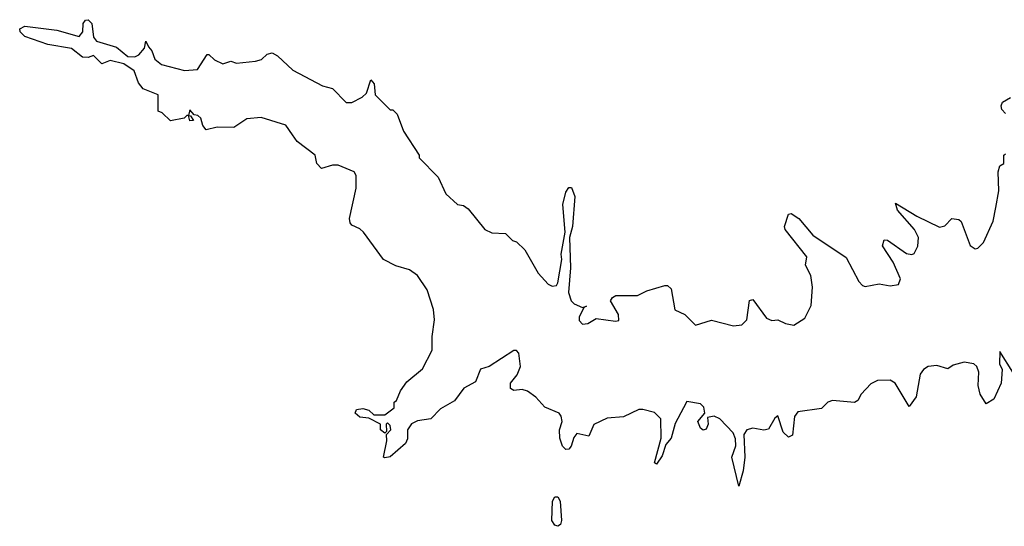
# Model space of a CAD drawing. Extents: x 2601477 to 2753313, y 449408 to 581029.
# Tile 163 of 203: x 2671206 to 2674791, y 518643 to 520489. Entities that reach past the tile are written whole.
import ezdxf

# ---------------------------------------------------------------- set-up
doc = ezdxf.new("R2010")
doc.units = 0

msp = doc.modelspace()

# ---------------------------------------------------------------- linework, layer by layer
at = {"layer": '0CON05XD'}
for points in [[(2674822.5, 519205), (2674775, 519280), (2674773.3, 519235), (2674783.3, 519215), (2674780, 519165), (2674753.6, 519106.4), (2674725, 519090), (2674703.3, 519125), (2674696.4, 519156.4), (2674698.8, 519205), (2674691.2, 519225), (2674680, 519235), (2674645, 519241.2), (2674605, 519230), (2674585, 519216.7), (2674545, 519228.8), (2674514.4, 519225.6), (2674496.7, 519215), (2674485, 519197.5), (2674470, 519115), (2674445, 519080), (2674394.3, 519164.3), (2674375, 519175.6), (2674330, 519175), (2674305, 519162), (2674270, 519125), (2674258.1, 519101.9), (2674245.9, 519094.1), (2674165, 519101.1), (2674148.8, 519095), (2674125, 519072), (2674039.1, 519060.9), (2674027, 519043), (2674020, 518975), (2674005, 518967.5), (2673986.4, 518986.4), (2673966.1, 519046.1), (2673955, 519037.5), (2673932.9, 518997.1), (2673915, 518993.1), (2673875, 519001.4), (2673853.3, 518995), (2673842.3, 518977.7), (2673845.8, 518895), (2673840.8, 518845), (2673825, 518790), (2673798.6, 518895), (2673813, 518937), (2673812.1, 518962.1), (2673803.4, 518983.4), (2673755, 519034.3), (2673735, 519044.3), (2673710, 519040), (2673712.5, 519015), (2673705, 518996.7), (2673695, 518993.3), (2673685, 519001.2), (2673675.8, 519025), (2673701.2, 519055), (2673697.2, 519077.2), (2673685, 519090), (2673635, 519097.8), (2673623.6, 519075), (2673592.2, 519017.8), (2673578.6, 518965), (2673558.8, 518941.2), (2673545, 518900), (2673525, 518870), (2673517.5, 518875), (2673541.4, 518965), (2673540, 519035), (2673517.9, 519057.9), (2673475, 519069.2), (2673460.8, 519069.2), (2673405, 519042.5), (2673345, 519037.1), (2673296.2, 519013.8), (2673278, 518972), (2673235, 518982), (2673223.1, 518966.9), (2673214.2, 518935), (2673205, 518924), (2673195, 518922.9), (2673181.9, 518935), (2673172.5, 518965), (2673171.9, 518995), (2673181.4, 519025), (2673178.1, 519045), (2673170, 519055), (2673117.8, 519077.8), (2673085, 519114.3), (2673055, 519135.7), (2673035, 519141.4), (2673005, 519137.5), (2672992.5, 519145), (2672993.3, 519165), (2673016.9, 519195), (2673030, 519225), (2673024, 519274), (2673015, 519283.3), (2673005, 519283.8), (2672915, 519225.5), (2672884.2, 519215.8), (2672865, 519169.2), (2672823.6, 519146.4), (2672789.7, 519100.3), (2672738.6, 519071.4), (2672702.5, 519035), (2672655, 519027.5), (2672633.1, 519016.9), (2672617.5, 518995), (2672618.3, 518961.7), (2672611.2, 518945), (2672555, 518896.7), (2672535, 518892.5), (2672530, 518895), (2672542.5, 518955), (2672541.7, 518978.3), (2672556.7, 518995), (2672555, 519010), (2672545, 519020), (2672540, 519015), (2672541.7, 518988.3), (2672535, 518982.5), (2672520, 518995), (2672520, 519015), (2672477.5, 519037.5), (2672445, 519041.2), (2672427.5, 519055), (2672431.7, 519068.3), (2672455, 519072.5), (2672477, 519067), (2672495, 519050), (2672535, 519050), (2672570, 519075), (2672570, 519095), (2672578.3, 519101.7), (2672593, 519137), (2672615, 519170), (2672673, 519217), (2672707.5, 519285), (2672707.5, 519335), (2672716.7, 519395), (2672713, 519433), (2672690, 519505), (2672655, 519557.5), (2672625, 519577.5), (2672575, 519592.5), (2672530, 519615), (2672457.5, 519715), (2672445, 519727.5), (2672415, 519740), (2672409.3, 519749.3), (2672406.7, 519765), (2672431.4, 519875), (2672431.2, 519921.2), (2672424, 519934), (2672365, 519958.6), (2672345, 519959.2), (2672305, 519946.2), (2672288, 519965), (2672281.2, 519995), (2672216, 520045), (2672199.1, 520069.1), (2672174.6, 520104.6), (2672085, 520131.9), (2672032.9, 520127.1), (2671985, 520096), (2671925, 520097.1), (2671885, 520087.5), (2671873, 520103), (2671865, 520130), (2671855, 520140), (2671841.7, 520141.7), (2671825, 520160), (2671820, 520140), (2671828.3, 520138.3), (2671838.3, 520121.7), (2671825, 520120), (2671820, 520140), (2671815, 520140), (2671805, 520130), (2671755, 520120), (2671725, 520150), (2671710, 520155), (2671710, 520215), (2671655, 520236.7), (2671638.8, 520258.8), (2671622.5, 520302.5), (2671585, 520327.5), (2671535, 520340.6), (2671505, 520327.5), (2671475, 520358.8), (2671455, 520350.8), (2671435, 520352), (2671395, 520383.8), (2671308.3, 520398.3), (2671225, 520428.1), (2671207.1, 520445), (2671205.8, 520455), (2671225, 520465.6), (2671340.5, 520450.5), (2671422.7, 520427.3), (2671435.8, 520445), (2671437.5, 520475), (2671445, 520486.7), (2671455, 520488.8), (2671468, 520475), (2671474.2, 520425), (2671485, 520410), (2671558.1, 520388.1), (2671600, 520355), (2671625, 520353.3), (2671639.3, 520360.7), (2671660, 520385), (2671665, 520410), (2671675, 520390), (2671687.5, 520375), (2671697.5, 520345), (2671722.5, 520325), (2671806, 520304), (2671853, 520307), (2671888.3, 520361.7), (2671895, 520362.5), (2671915, 520342.5), (2671945, 520327.5), (2671975, 520337.5), (2671995, 520330), (2672065, 520337.5), (2672086.1, 520343.9), (2672106.7, 520363.3), (2672125, 520367.5), (2672145, 520357.5), (2672200, 520305), (2672308.3, 520248.3), (2672345, 520237.5), (2672395, 520187.5), (2672415, 520187.5), (2672453, 520207), (2672468.3, 520221.7), (2672485, 520270), (2672496.7, 520255), (2672500, 520215), (2672555, 520160), (2672565, 520160), (2672580, 520145), (2672603, 520083), (2672660, 519995), (2672660, 519985), (2672730, 519915), (2672757.5, 519855), (2672800, 519815), (2672821.7, 519811.7), (2672839.3, 519799.3), (2672900, 519725), (2672925, 519712.5), (2672975, 519710), (2673000, 519685), (2673015, 519680), (2673045, 519650), (2673093.3, 519565), (2673130, 519525), (2673145, 519517.5), (2673160, 519520), (2673165, 519530), (2673180, 519615), (2673177.1, 519635), (2673192, 519715), (2673183.8, 519815), (2673195, 519860), (2673205, 519877.5), (2673215, 519877.5), (2673227.1, 519845), (2673218.9, 519735), (2673208, 519695), (2673211.1, 519585), (2673204.3, 519495), (2673214.4, 519465), (2673225, 519454.2), (2673255, 519440), (2673270, 519445), (2673260, 519440), (2673243.3, 519405), (2673243, 519393), (2673255, 519380), (2673275, 519382.5), (2673305, 519400), (2673375, 519390), (2673387, 519393), (2673386.7, 519415), (2673357.5, 519465), (2673365, 519476.7), (2673376.1, 519483.9), (2673455, 519483.8), (2673489.1, 519500.9), (2673555, 519520), (2673565, 519520), (2673578.6, 519508.6), (2673591.7, 519431.7), (2673627.5, 519415), (2673666.4, 519376.4), (2673725, 519394.2), (2673805, 519374), (2673835, 519376.7), (2673853.8, 519395), (2673863.6, 519466.4), (2673875, 519470), (2673925, 519401.2), (2673945, 519393.3), (2673966, 519396), (2673995, 519382), (2674025, 519376.2), (2674065, 519401.2), (2674087.5, 519447.5), (2674093.3, 519515), (2674087, 519557), (2674066.7, 519595), (2674072.5, 519625), (2673993.8, 519725), (2673991.2, 519735), (2674005, 519780), (2674015, 519782.5), (2674043.3, 519765), (2674094.2, 519704.2), (2674215, 519622.5), (2674261.2, 519535), (2674275, 519520), (2674285, 519516.7), (2674335, 519526.7), (2674375, 519518.8), (2674406.1, 519523.9), (2674413.3, 519545), (2674385.9, 519605.9), (2674347.5, 519665), (2674353.3, 519686.7), (2674366.1, 519686.1), (2674435, 519636.7), (2674455, 519633.3), (2674463, 519637), (2674476.4, 519663.6), (2674478.8, 519695), (2674463.8, 519725), (2674402.5, 519795), (2674395, 519820), (2674473.1, 519773.1), (2674555, 519733.3), (2674575, 519737.5), (2674600, 519765), (2674625, 519761.2), (2674633.9, 519753.9), (2674666.8, 519666.8), (2674685, 519654.4), (2674695, 519656), (2674715, 519676.7), (2674751.2, 519755), (2674760.6, 519805), (2674770.8, 519865), (2674768.6, 519935), (2674775, 519956.2), (2674790, 519965), (2674790, 519995), (2674795, 520000)], [(2674795, 520146.7), (2674781.8, 520161.8), (2674779.4, 520175), (2674785, 520188), (2674813.3, 520205)], [(2673165, 518643.3), (2673155, 518647.5), (2673144, 518665), (2673146.2, 518735), (2673155, 518751.2), (2673165, 518751.2), (2673173.8, 518735), (2673178.8, 518665), (2673175, 518650), (2673165, 518643.3)]]:
    msp.add_lwpolyline(points, dxfattribs=at)

doc.saveas('drawing.dxf')
